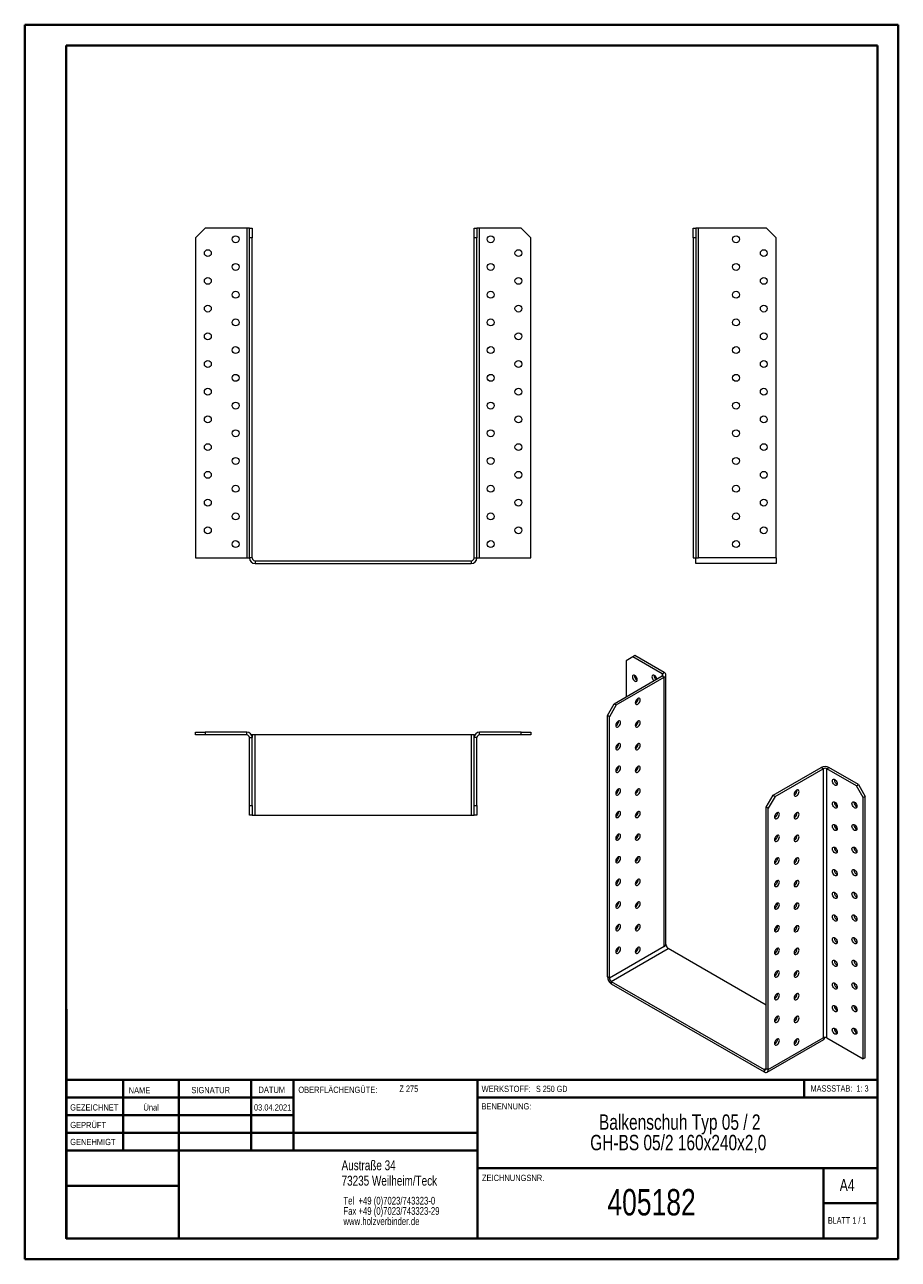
# Model space of a CAD drawing. Header units: millimetres. Extents: x 0 to 210, y 0 to 297.
import ezdxf

# ---------------------------------------------------------------- set-up
doc = ezdxf.new("R2010")
doc.units = ezdxf.units.MM
doc.styles.add('SLDTEXTSTYLE0', font='TXT', dxfattribs={"width": 0.75})
doc.styles.add('SLDTEXTSTYLE1', font='TXT', dxfattribs={"width": 0.681818})
doc.styles.add('SLDTEXTSTYLE2', font='TXT', dxfattribs={"width": 0.7})
doc.styles.add('SLDTEXTSTYLE3', font='TXT', dxfattribs={"width": 0.6875})

# ---------------------------------------------------------------- blocks, each defined once
blk = doc.blocks.new('SW_NOTE_0')
at = {"color": 0, "linetype": 'Continuous', "lineweight": 0, "char_height": 1.8521, "attachment_point": 1, "style": 'SLDTEXTSTYLE0'}
for s, insert in [('Tel  +49 (0)7023/743323-0', (0, 2.39)), ('Fax +49 (0)7023/743323-29', (0, -0.08)), ('www.holzverbinder.de', (0, -2.55))]:
    blk.add_mtext(s, dxfattribs=dict(at, insert=insert))
blk = doc.blocks.new('SW_NOTE_1')
at = {"color": 0, "linetype": 'Continuous', "lineweight": 0, "char_height": 3.7042, "attachment_point": 2, "style": 'SLDTEXTSTYLE0'}
for s, insert in [('Balkenschuh Typ 05 / 2', (26.74, 4.77)), ('GH-BS 05/2 160x240x2,0', (26.39, -0.16))]:
    blk.add_mtext(s, dxfattribs=dict(at, insert=insert))

msp = doc.modelspace()

# ---------------------------------------------------------------- linework, layer by layer
at = {"color": 7, "linetype": 'Continuous', "lineweight": 40}
for p, q in [((0.08, 0.21), (0.08, 297.21)), ((0.08, 297.21), (210.08, 297.21)), ((210.08, 0.21), (210.08, 297.21)), ((210.08, 292.21), (210.08, 297.21)), ((10.08, 292.21), (205.08, 292.21)), ((10.08, 5.21), (10.08, 292.21)), ((205.08, 5.21), (205.08, 292.21)), ((10.11, 60.37), (10.11, 5.12)), ((205.08, 43.37), (10.11, 43.37)), ((23.71, 43.37), (23.71, 26.37)), ((37.1, 43.37), (37.1, 5.12)), ((54.51, 43.37), (54.51, 26.37)), ((64.71, 26.37), (64.71, 43.37)), ((108.91, 43.37), (108.91, 5.12)), ((187.47, 39.12), (187.47, 43.37)), ((64.71, 39.1), (10.11, 39.1)), ((205.08, 39.12), (108.91, 39.12)), ((64.71, 34.87), (10.11, 34.87)), ((108.91, 30.62), (10.11, 30.62)), ((108.91, 26.37), (10.11, 26.37)), ((108.91, 22.12), (205.08, 22.12)), ((192.08, 5.21), (192.08, 22.21)), ((37.1, 17.87), (10.11, 17.87)), ((10.11, 13.71), (10.08, 13.71)), ((205.08, 13.71), (192.08, 13.71)), ((10.11, 9.46), (10.08, 9.46)), ((10.08, 5.21), (205.08, 5.21)), ((205.08, 5.21), (180.99, 5.21)), ((0.08, 0.21), (210.08, 0.21))]:
    msp.add_line(p, q, dxfattribs=at)
at = {"color": 7, "linetype": 'Continuous', "lineweight": 15}
for p, q in [((43.44, 248.26), (41.1, 245.93)), ((53.44, 248.26), (43.44, 248.26)), ((53.44, 248.26), (53.44, 168.93)), ((54.1, 248.26), (53.44, 248.26)), ((54.1, 248.26), (54.77, 248.26)), ((54.1, 245.93), (54.1, 248.26)), ((54.77, 248.26), (54.77, 245.93)), ((108.1, 248.26), (108.77, 248.26)), ((108.1, 245.93), (108.1, 248.26)), ((108.77, 248.26), (108.77, 245.93)), ((109.44, 248.26), (108.77, 248.26)), ((109.44, 168.93), (109.44, 248.26)), ((119.44, 248.26), (109.44, 248.26)), ((121.77, 245.93), (119.44, 248.26)), ((160.75, 248.26), (161.42, 248.26)), ((160.75, 245.93), (160.75, 248.26)), ((161.42, 248.26), (161.42, 245.93)), ((162.08, 248.26), (161.42, 248.26)), ((162.08, 168.93), (162.08, 248.26)), ((178.42, 248.26), (162.08, 248.26)), ((180.75, 245.93), (178.42, 248.26)), ((41.1, 245.93), (41.1, 168.93)), ((54.77, 245.93), (54.1, 245.93)), ((54.1, 168.93), (54.1, 245.93)), ((54.77, 168.93), (54.77, 245.93)), ((108.77, 245.93), (108.1, 245.93)), ((108.1, 168.93), (108.1, 245.93)), ((108.77, 168.93), (108.77, 245.93)), ((121.77, 168.93), (121.77, 245.93)), ((161.42, 245.93), (160.75, 245.93)), ((160.75, 245.93), (160.75, 168.93)), ((161.42, 245.93), (161.42, 168.93)), ((180.75, 168.93), (180.75, 245.93)), ((41.1, 168.93), (53.44, 168.93)), ((53.44, 168.93), (54.1, 168.93)), ((54.77, 168.93), (54.1, 168.93)), ((55.44, 168.26), (55.44, 167.59)), ((55.44, 168.26), (107.44, 168.26)), ((55.44, 167.59), (107.44, 167.59)), ((107.44, 168.26), (107.44, 167.59)), ((108.1, 168.93), (108.77, 168.93)), ((108.77, 168.93), (109.44, 168.93)), ((109.44, 168.93), (121.77, 168.93)), ((160.75, 168.93), (161.42, 168.93)), ((161.42, 168.93), (162.08, 168.93)), ((161.42, 167.59), (161.42, 168.93)), ((180.75, 167.59), (161.42, 167.59)), ((180.75, 168.93), (162.08, 168.93)), ((180.75, 168.93), (180.75, 167.59)), ((146.28, 145.18), (144.63, 144.22)), ((144.63, 144.22), (144.63, 135.52)), ((146.75, 145.45), (146.28, 145.18)), ((153.35, 141.09), (146.28, 145.18)), ((153.82, 141.37), (146.75, 145.45)), ((141.8, 133.88), (153.35, 140.55)), ((142.27, 133.61), (153.82, 140.28)), ((153.35, 141.09), (153.82, 141.37)), ((153.35, 141.09), (153.35, 140.55)), ((153.35, 140.55), (153.82, 140.28)), ((153.82, 75.5), (153.82, 140.28)), ((154.21, 76.04), (154.21, 140.82)), ((140.15, 131.03), (141.8, 133.88)), ((141.8, 133.88), (142.27, 133.61)), ((140.62, 130.75), (140.15, 131.03)), ((140.15, 68.15), (140.15, 131.03)), ((142.27, 133.61), (140.62, 130.75)), ((140.62, 67.88), (140.62, 130.75)), ((41.1, 126.37), (41.1, 127.04)), ((41.1, 127.04), (43.44, 127.04)), ((43.44, 126.37), (41.1, 126.37)), ((43.44, 127.04), (43.44, 126.37)), ((53.44, 127.04), (43.44, 127.04)), ((53.44, 126.37), (43.44, 126.37)), ((53.44, 126.37), (53.44, 127.04)), ((54.1, 125.71), (54.77, 125.71)), ((54.1, 109.37), (54.1, 125.71)), ((54.77, 126.37), (54.59, 126.37)), ((54.77, 126.37), (54.77, 125.71)), ((55.44, 126.37), (54.77, 126.37)), ((54.77, 109.37), (54.77, 125.71)), ((55.44, 107.04), (55.44, 126.37)), ((107.44, 126.37), (55.44, 126.37)), ((108.1, 126.37), (107.44, 126.37)), ((107.44, 126.37), (107.44, 107.04)), ((108.1, 125.71), (108.1, 126.37)), ((108.1, 126.37), (108.28, 126.37)), ((108.77, 125.71), (108.1, 125.71)), ((108.1, 109.37), (108.1, 125.71)), ((108.77, 109.37), (108.77, 125.71)), ((109.44, 126.37), (109.44, 127.04)), ((119.44, 127.04), (109.44, 127.04)), ((119.44, 126.37), (109.44, 126.37)), ((119.44, 126.37), (119.44, 127.04)), ((119.44, 127.04), (121.77, 127.04)), ((121.77, 126.37), (119.44, 126.37)), ((121.77, 127.04), (121.77, 126.37)), ((179.98, 111.84), (191.53, 118.51)), ((180.45, 111.57), (192, 118.24)), ((192, 118.24), (191.53, 118.51)), ((192, 118.24), (192, 53.46)), ((192.94, 118.24), (193.42, 118.51)), ((192.94, 53.46), (192.94, 118.24)), ((200.02, 114.15), (192.94, 118.24)), ((200.49, 114.43), (193.42, 118.51)), ((194.71, 115.58), (194.72, 115.7)), ((200.02, 114.15), (200.49, 114.43)), ((201.67, 111.3), (200.02, 114.15)), ((200.49, 114.43), (202.14, 111.57)), ((178.33, 108.98), (179.98, 111.84)), ((180.45, 111.57), (178.8, 108.71)), ((179.98, 111.84), (180.45, 111.57)), ((194.71, 110.14), (194.72, 110.26)), ((199.43, 110.14), (199.44, 110.26)), ((202.14, 111.57), (201.67, 111.3)), ((201.67, 48.42), (201.67, 111.3)), ((202.14, 48.69), (202.14, 111.57)), ((54.1, 109.37), (54.77, 109.37)), ((54.1, 107.04), (54.1, 109.37)), ((54.77, 107.04), (54.1, 107.04)), ((54.77, 109.37), (54.77, 107.04)), ((54.77, 107.04), (55.44, 107.04)), ((55.44, 107.04), (107.44, 107.04)), ((107.44, 107.04), (108.1, 107.04)), ((108.1, 109.37), (108.77, 109.37)), ((108.1, 107.04), (108.1, 109.37)), ((108.77, 107.04), (108.1, 107.04)), ((108.77, 109.37), (108.77, 107.04)), ((178.8, 108.71), (178.33, 108.98)), ((178.33, 46.11), (178.33, 108.98)), ((178.8, 45.84), (178.8, 108.71)), ((194.71, 104.69), (194.72, 104.81)), ((199.43, 104.69), (199.44, 104.81)), ((194.71, 99.25), (194.72, 99.37)), ((199.43, 99.25), (199.44, 99.37)), ((194.71, 93.81), (194.72, 93.93)), ((199.43, 93.81), (199.44, 93.93)), ((194.71, 88.36), (194.72, 88.48)), ((199.43, 88.36), (199.44, 88.48)), ((194.71, 82.92), (194.72, 83.04)), ((199.43, 82.92), (199.44, 83.04)), ((146.94, 80.02), (147.26, 79.83)), ((194.71, 77.48), (194.72, 77.6)), ((199.43, 77.48), (199.44, 77.6)), ((153.82, 75.5), (140.62, 67.88)), ((141.09, 67.06), (154.76, 74.96)), ((154.29, 75.77), (153.82, 75.5)), ((154.29, 75.77), (154.16, 75.84)), ((178.33, 61.35), (154.76, 74.96)), ((194.71, 72.03), (194.72, 72.15)), ((199.43, 72.03), (199.44, 72.15)), ((140.62, 67.88), (140.15, 68.15)), ((141.09, 67.06), (177.86, 45.84)), ((141.09, 67.06), (141.09, 66.52)), ((141.09, 66.52), (177.86, 45.29)), ((194.71, 66.59), (194.72, 66.71)), ((199.43, 66.59), (199.44, 66.71)), ((194.71, 61.15), (194.72, 61.26)), ((199.43, 61.15), (199.44, 61.27)), ((194.71, 55.7), (194.72, 55.82)), ((199.43, 55.7), (199.44, 55.82)), ((178.53, 45.23), (192.2, 53.12)), ((178.8, 45.84), (192, 53.46)), ((192.94, 53.46), (201.67, 48.42)), ((202.14, 48.69), (201.67, 48.42)), ((178.33, 46.11), (177.86, 45.84)), ((177.86, 45.84), (177.86, 45.29)), ((178.33, 46.11), (178.8, 45.84))]:
    msp.add_line(p, q, dxfattribs=at)
at = {"color": 7, "linetype": 'Continuous', "lineweight": 0}
for p, q in [((64.71, 39.12), (10.11, 39.12)), ((23.71, 5.21), (23.71, 5.12)), ((54.51, 5.21), (54.51, 5.12))]:
    msp.add_line(p, q, dxfattribs=at)
at = {"color": 7, "linetype": 'Continuous', "lineweight": 15, "flags": 128}
for points in [[(147.34, 139.67), (147.31, 139.89), (147.22, 140.13), (147.09, 140.36), (146.93, 140.55), (146.75, 140.69), (146.56, 140.76), (146.4, 140.76), (146.27, 140.68), (146.19, 140.54), (146.16, 140.35), (146.19, 140.12), (146.27, 139.88), (146.4, 139.65), (146.56, 139.46), (146.75, 139.33), (146.93, 139.25), (147.09, 139.26), (147.22, 139.33), (147.31, 139.47), (147.34, 139.67)], [(152.04, 139.8), (152.02, 139.89), (151.94, 140.13), (151.81, 140.36), (151.64, 140.55), (151.46, 140.69), (151.28, 140.76), (151.11, 140.76), (150.98, 140.68), (150.9, 140.54), (150.87, 140.35), (150.9, 140.12), (150.98, 139.88), (151.11, 139.66), (151.28, 139.46), (151.35, 139.4)], [(147.45, 135.11), (147.27, 134.97), (147.11, 134.78), (146.98, 134.55), (146.89, 134.31), (146.86, 134.09), (146.89, 133.89), (146.98, 133.75), (147.11, 133.68), (147.27, 133.67), (147.45, 133.75), (147.64, 133.89), (147.8, 134.08), (147.93, 134.3), (148.01, 134.54), (148.04, 134.77), (148.01, 134.96), (147.93, 135.1), (147.8, 135.18), (147.64, 135.18), (147.45, 135.11)], [(146.92, 134.42), (147.04, 134.29), (147.18, 134.18)], [(142.74, 129.66), (142.56, 129.53), (142.39, 129.33), (142.26, 129.11), (142.18, 128.87), (142.15, 128.64), (142.18, 128.45), (142.26, 128.31), (142.39, 128.23), (142.56, 128.23), (142.74, 128.3), (142.92, 128.44), (143.09, 128.63), (143.22, 128.86), (143.3, 129.1), (143.33, 129.32), (143.3, 129.52), (143.22, 129.66), (143.09, 129.73), (142.92, 129.74), (142.74, 129.66)], [(147.45, 129.66), (147.27, 129.53), (147.11, 129.33), (146.98, 129.11), (146.89, 128.87), (146.86, 128.64), (146.89, 128.45), (146.98, 128.31), (147.11, 128.23), (147.27, 128.23), (147.45, 128.3), (147.64, 128.44), (147.8, 128.63), (147.93, 128.86), (148.01, 129.1), (148.04, 129.32), (148.01, 129.52), (147.93, 129.66), (147.8, 129.73), (147.64, 129.74), (147.45, 129.66)], [(146.92, 128.97), (147.04, 128.85), (147.18, 128.73)], [(142.74, 124.22), (142.56, 124.08), (142.39, 123.89), (142.26, 123.67), (142.18, 123.43), (142.15, 123.2), (142.18, 123.01), (142.26, 122.87), (142.39, 122.79), (142.56, 122.79), (142.74, 122.86), (142.92, 123), (143.09, 123.19), (143.22, 123.42), (143.3, 123.65), (143.33, 123.88), (143.3, 124.07), (143.22, 124.22), (143.09, 124.29), (142.92, 124.29), (142.74, 124.22)], [(147.45, 124.22), (147.27, 124.08), (147.11, 123.89), (146.98, 123.66), (146.89, 123.43), (146.86, 123.2), (146.89, 123.01), (146.98, 122.86), (147.11, 122.79), (147.27, 122.79), (147.45, 122.86), (147.64, 123), (147.8, 123.19), (147.93, 123.42), (148.01, 123.65), (148.04, 123.88), (148.01, 124.07), (147.93, 124.22), (147.8, 124.29), (147.64, 124.29), (147.45, 124.22)], [(146.92, 123.53), (147.04, 123.4), (147.18, 123.29)], [(142.74, 118.78), (142.56, 118.64), (142.39, 118.45), (142.26, 118.22), (142.18, 117.98), (142.15, 117.76), (142.18, 117.56), (142.26, 117.42), (142.39, 117.35), (142.56, 117.34), (142.74, 117.42), (142.92, 117.55), (143.09, 117.75), (143.22, 117.97), (143.3, 118.21), (143.33, 118.44), (143.3, 118.63), (143.22, 118.77), (143.09, 118.85), (142.92, 118.85), (142.74, 118.78)], [(147.45, 118.78), (147.27, 118.64), (147.11, 118.45), (146.98, 118.22), (146.89, 117.98), (146.86, 117.76), (146.89, 117.56), (146.98, 117.42), (147.11, 117.35), (147.27, 117.34), (147.45, 117.42), (147.64, 117.55), (147.8, 117.75), (147.93, 117.97), (148.01, 118.21), (148.04, 118.44), (148.01, 118.63), (147.93, 118.77), (147.8, 118.85), (147.64, 118.85), (147.45, 118.78)], [(146.92, 118.08), (147.04, 117.96), (147.18, 117.84)], [(142.74, 113.33), (142.56, 113.2), (142.39, 113), (142.26, 112.78), (142.18, 112.54), (142.15, 112.31), (142.18, 112.12), (142.26, 111.98), (142.39, 111.9), (142.56, 111.9), (142.74, 111.97), (142.92, 112.11), (143.09, 112.3), (143.22, 112.53), (143.3, 112.77), (143.33, 112.99), (143.3, 113.19), (143.22, 113.33), (143.09, 113.4), (142.92, 113.41), (142.74, 113.33)], [(147.45, 113.33), (147.27, 113.19), (147.11, 113), (146.98, 112.78), (146.89, 112.54), (146.86, 112.31), (146.89, 112.12), (146.98, 111.98), (147.11, 111.9), (147.27, 111.9), (147.45, 111.97), (147.64, 112.11), (147.8, 112.3), (147.93, 112.53), (148.01, 112.77), (148.04, 112.99), (148.01, 113.19), (147.93, 113.33), (147.8, 113.4), (147.64, 113.4), (147.45, 113.33)], [(185.64, 113.06), (185.46, 112.93), (185.29, 112.73), (185.16, 112.51), (185.08, 112.27), (185.05, 112.04), (185.08, 111.85), (185.16, 111.71), (185.29, 111.63), (185.46, 111.63), (185.64, 111.7), (185.82, 111.84), (185.98, 112.03), (186.11, 112.26), (186.2, 112.5), (186.23, 112.72), (186.2, 112.92), (186.11, 113.06), (185.98, 113.13), (185.82, 113.14), (185.64, 113.06)], [(194.24, 115.31), (194.27, 115.5), (194.35, 115.64), (194.48, 115.72), (194.65, 115.72), (194.83, 115.65), (195.01, 115.51), (195.18, 115.32), (195.31, 115.09), (195.39, 114.86), (195.42, 114.63), (195.39, 114.44), (195.31, 114.29), (195.18, 114.22), (195.01, 114.22), (194.83, 114.29), (194.65, 114.43), (194.48, 114.62), (194.35, 114.84), (194.27, 115.08), (194.24, 115.31)], [(146.92, 112.64), (147.04, 112.52), (147.18, 112.4)], [(194.24, 109.87), (194.27, 110.06), (194.35, 110.2), (194.48, 110.28), (194.65, 110.28), (194.83, 110.21), (195.01, 110.07), (195.18, 109.88), (195.31, 109.65), (195.39, 109.41), (195.42, 109.19), (195.39, 108.99), (195.31, 108.85), (195.18, 108.78), (195.01, 108.77), (194.83, 108.85), (194.65, 108.98), (194.48, 109.18), (194.35, 109.4), (194.27, 109.64), (194.24, 109.87)], [(198.95, 109.87), (198.98, 110.06), (199.07, 110.2), (199.2, 110.28), (199.36, 110.28), (199.54, 110.21), (199.73, 110.07), (199.89, 109.88), (200.02, 109.65), (200.1, 109.41), (200.13, 109.19), (200.1, 108.99), (200.02, 108.85), (199.89, 108.78), (199.73, 108.77), (199.54, 108.85), (199.36, 108.98), (199.2, 109.18), (199.07, 109.4), (198.98, 109.64), (198.95, 109.87)], [(142.74, 107.89), (142.56, 107.75), (142.39, 107.56), (142.26, 107.33), (142.18, 107.1), (142.15, 106.87), (142.18, 106.68), (142.26, 106.53), (142.39, 106.46), (142.56, 106.46), (142.74, 106.53), (142.92, 106.67), (143.09, 106.86), (143.22, 107.08), (143.3, 107.32), (143.33, 107.55), (143.3, 107.74), (143.22, 107.88), (143.09, 107.96), (142.92, 107.96), (142.74, 107.89)], [(147.45, 107.89), (147.27, 107.75), (147.11, 107.56), (146.98, 107.33), (146.89, 107.1), (146.86, 106.87), (146.89, 106.68), (146.98, 106.53), (147.11, 106.46), (147.27, 106.46), (147.45, 106.53), (147.64, 106.67), (147.8, 106.86), (147.93, 107.08), (148.01, 107.32), (148.04, 107.55), (148.01, 107.74), (147.93, 107.88), (147.8, 107.96), (147.64, 107.96), (147.45, 107.89)], [(146.92, 107.2), (147.04, 107.07), (147.18, 106.96)], [(180.92, 107.62), (180.74, 107.48), (180.58, 107.29), (180.45, 107.07), (180.36, 106.83), (180.33, 106.6), (180.36, 106.41), (180.45, 106.27), (180.58, 106.19), (180.74, 106.19), (180.92, 106.26), (181.11, 106.4), (181.27, 106.59), (181.4, 106.82), (181.48, 107.05), (181.51, 107.28), (181.48, 107.47), (181.4, 107.62), (181.27, 107.69), (181.11, 107.69), (180.92, 107.62)], [(185.64, 107.62), (185.46, 107.48), (185.29, 107.29), (185.16, 107.07), (185.08, 106.83), (185.05, 106.6), (185.08, 106.41), (185.16, 106.27), (185.29, 106.19), (185.46, 106.19), (185.64, 106.26), (185.82, 106.4), (185.98, 106.59), (186.11, 106.82), (186.2, 107.05), (186.23, 107.28), (186.2, 107.47), (186.11, 107.62), (185.98, 107.69), (185.82, 107.69), (185.64, 107.62)], [(194.24, 104.42), (194.27, 104.62), (194.35, 104.76), (194.48, 104.83), (194.65, 104.83), (194.83, 104.76), (195.01, 104.62), (195.18, 104.43), (195.31, 104.21), (195.39, 103.97), (195.42, 103.74), (195.39, 103.55), (195.31, 103.41), (195.18, 103.33), (195.01, 103.33), (194.83, 103.4), (194.65, 103.54), (194.48, 103.73), (194.35, 103.96), (194.27, 104.2), (194.24, 104.42)], [(198.95, 104.42), (198.98, 104.62), (199.07, 104.76), (199.2, 104.83), (199.36, 104.83), (199.54, 104.76), (199.73, 104.62), (199.89, 104.43), (200.02, 104.21), (200.1, 103.97), (200.13, 103.74), (200.1, 103.55), (200.02, 103.41), (199.89, 103.33), (199.73, 103.33), (199.54, 103.4), (199.36, 103.54), (199.2, 103.73), (199.07, 103.96), (198.98, 104.2), (198.95, 104.42)], [(142.74, 102.45), (142.56, 102.31), (142.39, 102.12), (142.26, 101.89), (142.18, 101.65), (142.15, 101.43), (142.18, 101.23), (142.26, 101.09), (142.39, 101.02), (142.56, 101.01), (142.74, 101.09), (142.92, 101.22), (143.09, 101.42), (143.22, 101.64), (143.3, 101.88), (143.33, 102.11), (143.3, 102.3), (143.22, 102.44), (143.09, 102.52), (142.92, 102.52), (142.74, 102.45)], [(147.45, 102.45), (147.27, 102.31), (147.11, 102.12), (146.98, 101.89), (146.89, 101.65), (146.86, 101.43), (146.89, 101.23), (146.98, 101.09), (147.11, 101.02), (147.27, 101.01), (147.45, 101.09), (147.64, 101.22), (147.8, 101.41), (147.93, 101.64), (148.01, 101.88), (148.04, 102.11), (148.01, 102.3), (147.93, 102.44), (147.8, 102.52), (147.64, 102.52), (147.45, 102.45)], [(146.92, 101.75), (147.04, 101.63), (147.18, 101.51)], [(180.92, 102.18), (180.74, 102.04), (180.58, 101.85), (180.45, 101.62), (180.36, 101.38), (180.33, 101.16), (180.36, 100.96), (180.45, 100.82), (180.58, 100.75), (180.74, 100.75), (180.92, 100.82), (181.11, 100.96), (181.27, 101.15), (181.4, 101.37), (181.48, 101.61), (181.51, 101.84), (181.48, 102.03), (181.4, 102.17), (181.27, 102.25), (181.11, 102.25), (180.92, 102.18)], [(185.64, 102.18), (185.46, 102.04), (185.29, 101.85), (185.16, 101.62), (185.08, 101.38), (185.05, 101.16), (185.08, 100.96), (185.16, 100.82), (185.29, 100.75), (185.46, 100.74), (185.64, 100.82), (185.82, 100.95), (185.98, 101.15), (186.11, 101.37), (186.2, 101.61), (186.23, 101.84), (186.2, 102.03), (186.11, 102.17), (185.98, 102.25), (185.82, 102.25), (185.64, 102.18)], [(194.24, 98.98), (194.27, 99.17), (194.35, 99.31), (194.48, 99.39), (194.65, 99.39), (194.83, 99.32), (195.01, 99.18), (195.18, 98.99), (195.31, 98.76), (195.39, 98.53), (195.42, 98.3), (195.39, 98.1), (195.31, 97.96), (195.18, 97.89), (195.01, 97.89), (194.83, 97.96), (194.65, 98.1), (194.48, 98.29), (194.35, 98.51), (194.27, 98.75), (194.24, 98.98)], [(198.95, 98.98), (198.98, 99.17), (199.07, 99.31), (199.2, 99.39), (199.36, 99.39), (199.54, 99.32), (199.73, 99.18), (199.89, 98.99), (200.02, 98.76), (200.1, 98.53), (200.13, 98.3), (200.1, 98.11), (200.02, 97.96), (199.89, 97.89), (199.73, 97.89), (199.54, 97.96), (199.36, 98.1), (199.2, 98.29), (199.07, 98.51), (198.98, 98.75), (198.95, 98.98)], [(142.74, 97), (142.56, 96.86), (142.39, 96.67), (142.26, 96.45), (142.18, 96.21), (142.15, 95.98), (142.18, 95.79), (142.26, 95.65), (142.39, 95.57), (142.56, 95.57), (142.74, 95.64), (142.92, 95.78), (143.09, 95.97), (143.22, 96.2), (143.3, 96.44), (143.33, 96.66), (143.3, 96.86), (143.22, 97), (143.09, 97.07), (142.92, 97.07), (142.74, 97)], [(147.45, 97), (147.27, 96.86), (147.11, 96.67), (146.98, 96.45), (146.89, 96.21), (146.86, 95.98), (146.89, 95.79), (146.98, 95.65), (147.11, 95.57), (147.27, 95.57), (147.45, 95.64), (147.64, 95.78), (147.8, 95.97), (147.93, 96.2), (148.01, 96.44), (148.04, 96.66), (148.01, 96.86), (147.93, 97), (147.8, 97.07), (147.64, 97.07), (147.45, 97)], [(146.92, 96.31), (147.04, 96.19), (147.18, 96.07)], [(180.92, 96.73), (180.74, 96.6), (180.58, 96.4), (180.45, 96.18), (180.36, 95.94), (180.33, 95.71), (180.36, 95.52), (180.45, 95.38), (180.58, 95.3), (180.74, 95.3), (180.92, 95.37), (181.11, 95.51), (181.27, 95.7), (181.4, 95.93), (181.48, 96.17), (181.51, 96.39), (181.48, 96.59), (181.4, 96.73), (181.27, 96.8), (181.11, 96.81), (180.92, 96.73)], [(185.64, 96.73), (185.46, 96.6), (185.29, 96.4), (185.16, 96.18), (185.08, 95.94), (185.05, 95.71), (185.08, 95.52), (185.16, 95.38), (185.29, 95.3), (185.46, 95.3), (185.64, 95.37), (185.82, 95.51), (185.98, 95.7), (186.11, 95.93), (186.2, 96.17), (186.23, 96.39), (186.2, 96.59), (186.11, 96.73), (185.98, 96.8), (185.82, 96.81), (185.64, 96.73)], [(194.24, 93.54), (194.27, 93.73), (194.35, 93.87), (194.48, 93.95), (194.65, 93.95), (194.83, 93.88), (195.01, 93.74), (195.18, 93.55), (195.31, 93.32), (195.39, 93.08), (195.42, 92.85), (195.39, 92.66), (195.31, 92.52), (195.18, 92.44), (195.01, 92.44), (194.83, 92.51), (194.65, 92.65), (194.48, 92.84), (194.35, 93.07), (194.27, 93.31), (194.24, 93.54)], [(198.95, 93.54), (198.98, 93.73), (199.07, 93.87), (199.2, 93.95), (199.36, 93.95), (199.54, 93.88), (199.73, 93.74), (199.89, 93.55), (200.02, 93.32), (200.1, 93.08), (200.13, 92.86), (200.1, 92.66), (200.02, 92.52), (199.89, 92.44), (199.73, 92.44), (199.54, 92.51), (199.36, 92.65), (199.2, 92.84), (199.07, 93.07), (198.98, 93.31), (198.95, 93.54)], [(142.74, 91.56), (142.56, 91.42), (142.39, 91.23), (142.26, 91), (142.18, 90.77), (142.15, 90.54), (142.18, 90.34), (142.26, 90.2), (142.39, 90.13), (142.56, 90.13), (142.74, 90.2), (142.92, 90.34), (143.09, 90.53), (143.22, 90.75), (143.3, 90.99), (143.33, 91.22), (143.3, 91.41), (143.22, 91.55), (143.09, 91.63), (142.92, 91.63), (142.74, 91.56)], [(147.45, 91.56), (147.27, 91.42), (147.11, 91.23), (146.98, 91), (146.89, 90.77), (146.86, 90.54), (146.89, 90.34), (146.98, 90.2), (147.11, 90.13), (147.27, 90.13), (147.45, 90.2), (147.64, 90.34), (147.8, 90.53), (147.93, 90.75), (148.01, 90.99), (148.04, 91.22), (148.01, 91.41), (147.93, 91.55), (147.8, 91.63), (147.64, 91.63), (147.45, 91.56)], [(146.92, 90.87), (147.04, 90.74), (147.18, 90.63)], [(180.92, 91.29), (180.74, 91.15), (180.58, 90.96), (180.45, 90.73), (180.36, 90.5), (180.33, 90.27), (180.36, 90.08), (180.45, 89.93), (180.58, 89.86), (180.74, 89.86), (180.92, 89.93), (181.11, 90.07), (181.27, 90.26), (181.4, 90.49), (181.48, 90.72), (181.51, 90.95), (181.48, 91.14), (181.4, 91.29), (181.27, 91.36), (181.11, 91.36), (180.92, 91.29)], [(185.64, 91.29), (185.46, 91.15), (185.29, 90.96), (185.16, 90.73), (185.08, 90.5), (185.05, 90.27), (185.08, 90.08), (185.16, 89.93), (185.29, 89.86), (185.46, 89.86), (185.64, 89.93), (185.82, 90.07), (185.98, 90.26), (186.11, 90.48), (186.2, 90.72), (186.23, 90.95), (186.2, 91.14), (186.11, 91.28), (185.98, 91.36), (185.82, 91.36), (185.64, 91.29)], [(142.74, 86.12), (142.56, 85.98), (142.39, 85.79), (142.26, 85.56), (142.18, 85.32), (142.15, 85.09), (142.18, 84.9), (142.26, 84.76), (142.39, 84.68), (142.56, 84.68), (142.74, 84.75), (142.92, 84.89), (143.09, 85.08), (143.22, 85.31), (143.3, 85.55), (143.33, 85.78), (143.3, 85.97), (143.22, 86.11), (143.09, 86.19), (142.92, 86.19), (142.74, 86.12)], [(147.45, 86.12), (147.27, 85.98), (147.11, 85.79), (146.98, 85.56), (146.89, 85.32), (146.86, 85.09), (146.89, 84.9), (146.98, 84.76), (147.11, 84.68), (147.27, 84.68), (147.45, 84.75), (147.64, 84.89), (147.8, 85.08), (147.93, 85.31), (148.01, 85.55), (148.04, 85.77), (148.01, 85.97), (147.93, 86.11), (147.8, 86.19), (147.64, 86.19), (147.45, 86.12)], [(194.24, 88.09), (194.27, 88.29), (194.35, 88.43), (194.48, 88.5), (194.65, 88.5), (194.83, 88.43), (195.01, 88.29), (195.18, 88.1), (195.31, 87.88), (195.39, 87.64), (195.42, 87.41), (195.39, 87.22), (195.31, 87.08), (195.18, 87), (195.01, 87), (194.83, 87.07), (194.65, 87.21), (194.48, 87.4), (194.35, 87.63), (194.27, 87.86), (194.24, 88.09)], [(198.95, 88.09), (198.98, 88.29), (199.07, 88.43), (199.2, 88.5), (199.36, 88.5), (199.54, 88.43), (199.73, 88.29), (199.89, 88.1), (200.02, 87.88), (200.1, 87.64), (200.13, 87.41), (200.1, 87.22), (200.02, 87.08), (199.89, 87), (199.73, 87), (199.54, 87.07), (199.36, 87.21), (199.2, 87.4), (199.07, 87.63), (198.98, 87.87), (198.95, 88.09)], [(146.92, 85.42), (147.04, 85.3), (147.18, 85.18)], [(180.92, 85.85), (180.74, 85.71), (180.58, 85.52), (180.45, 85.29), (180.36, 85.05), (180.33, 84.83), (180.36, 84.63), (180.45, 84.49), (180.58, 84.42), (180.74, 84.41), (180.92, 84.49), (181.11, 84.62), (181.27, 84.82), (181.4, 85.04), (181.48, 85.28), (181.51, 85.51), (181.48, 85.7), (181.4, 85.84), (181.27, 85.92), (181.11, 85.92), (180.92, 85.85)], [(185.64, 85.85), (185.46, 85.71), (185.29, 85.52), (185.16, 85.29), (185.08, 85.05), (185.05, 84.83), (185.08, 84.63), (185.16, 84.49), (185.29, 84.42), (185.46, 84.41), (185.64, 84.49), (185.82, 84.62), (185.98, 84.82), (186.11, 85.04), (186.2, 85.28), (186.23, 85.51), (186.2, 85.7), (186.11, 85.84), (185.98, 85.92), (185.82, 85.92), (185.64, 85.85)], [(142.74, 80.67), (142.56, 80.53), (142.39, 80.34), (142.26, 80.12), (142.18, 79.88), (142.15, 79.65), (142.18, 79.46), (142.26, 79.32), (142.39, 79.24), (142.56, 79.24), (142.74, 79.31), (142.92, 79.45), (143.09, 79.64), (143.22, 79.87), (143.3, 80.1), (143.33, 80.33), (143.3, 80.53), (143.22, 80.67), (143.09, 80.74), (142.92, 80.74), (142.74, 80.67)], [(147.45, 80.67), (147.27, 80.53), (147.11, 80.34), (146.98, 80.12), (146.89, 79.88), (146.86, 79.65), (146.89, 79.46), (146.98, 79.32), (147.11, 79.24), (147.27, 79.24), (147.45, 79.31), (147.64, 79.45), (147.8, 79.64), (147.93, 79.87), (148.01, 80.1), (148.04, 80.33), (148.01, 80.52), (147.93, 80.67), (147.8, 80.74), (147.64, 80.74), (147.45, 80.67)], [(180.92, 80.4), (180.74, 80.26), (180.58, 80.07), (180.45, 79.85), (180.36, 79.61), (180.33, 79.38), (180.36, 79.19), (180.45, 79.05), (180.58, 78.97), (180.74, 78.97), (180.92, 79.04), (181.11, 79.18), (181.27, 79.37), (181.4, 79.6), (181.48, 79.84), (181.51, 80.06), (181.48, 80.26), (181.4, 80.4), (181.27, 80.47), (181.11, 80.48), (180.92, 80.4)], [(185.64, 80.4), (185.46, 80.26), (185.29, 80.07), (185.16, 79.85), (185.08, 79.61), (185.05, 79.38), (185.08, 79.19), (185.16, 79.05), (185.29, 78.97), (185.46, 78.97), (185.64, 79.04), (185.82, 79.18), (185.98, 79.37), (186.11, 79.6), (186.2, 79.84), (186.23, 80.06), (186.2, 80.26), (186.11, 80.4), (185.98, 80.47), (185.82, 80.47), (185.64, 80.4)], [(194.24, 82.65), (194.27, 82.84), (194.35, 82.98), (194.48, 83.06), (194.65, 83.06), (194.83, 82.99), (195.01, 82.85), (195.18, 82.66), (195.31, 82.43), (195.39, 82.19), (195.42, 81.97), (195.39, 81.77), (195.31, 81.63), (195.18, 81.56), (195.01, 81.56), (194.83, 81.63), (194.65, 81.77), (194.48, 81.96), (194.35, 82.18), (194.27, 82.42), (194.24, 82.65)], [(198.95, 82.65), (198.98, 82.84), (199.07, 82.98), (199.2, 83.06), (199.36, 83.06), (199.54, 82.99), (199.73, 82.85), (199.89, 82.66), (200.02, 82.43), (200.1, 82.19), (200.13, 81.97), (200.1, 81.77), (200.02, 81.63), (199.89, 81.56), (199.73, 81.56), (199.54, 81.63), (199.36, 81.77), (199.2, 81.96), (199.07, 82.18), (198.98, 82.42), (198.95, 82.65)], [(194.24, 77.2), (194.27, 77.4), (194.35, 77.54), (194.48, 77.61), (194.65, 77.62), (194.83, 77.54), (195.01, 77.41), (195.18, 77.21), (195.31, 76.99), (195.39, 76.75), (195.42, 76.52), (195.39, 76.33), (195.31, 76.19), (195.18, 76.11), (195.01, 76.11), (194.83, 76.18), (194.65, 76.32), (194.48, 76.51), (194.35, 76.74), (194.27, 76.98), (194.24, 77.2)], [(198.95, 77.2), (198.98, 77.4), (199.07, 77.54), (199.2, 77.62), (199.36, 77.62), (199.54, 77.55), (199.73, 77.41), (199.89, 77.22), (200.02, 76.99), (200.1, 76.75), (200.13, 76.52), (200.1, 76.33), (200.02, 76.19), (199.89, 76.11), (199.73, 76.11), (199.54, 76.18), (199.36, 76.32), (199.2, 76.51), (199.07, 76.74), (198.98, 76.98), (198.95, 77.2)], [(142.74, 75.23), (142.56, 75.09), (142.39, 74.9), (142.26, 74.67), (142.18, 74.43), (142.15, 74.21), (142.18, 74.01), (142.26, 73.87), (142.39, 73.8), (142.56, 73.8), (142.74, 73.87), (142.92, 74.01), (143.09, 74.2), (143.22, 74.42), (143.3, 74.66), (143.33, 74.89), (143.3, 75.08), (143.22, 75.22), (143.09, 75.3), (142.92, 75.3), (142.74, 75.23)], [(147.45, 75.23), (147.27, 75.09), (147.11, 74.9), (146.98, 74.67), (146.89, 74.43), (146.86, 74.21), (146.89, 74.01), (146.98, 73.87), (147.11, 73.8), (147.27, 73.8), (147.45, 73.87), (147.64, 74.01), (147.8, 74.2), (147.93, 74.42), (148.01, 74.66), (148.04, 74.89), (148.01, 75.08), (147.93, 75.22), (147.8, 75.3), (147.64, 75.3), (147.45, 75.23)], [(154.21, 76.04), (154.2, 75.94), (154.16, 75.84)], [(180.92, 74.96), (180.74, 74.82), (180.58, 74.63), (180.45, 74.4), (180.36, 74.17), (180.33, 73.94), (180.36, 73.75), (180.45, 73.6), (180.58, 73.53), (180.74, 73.53), (180.92, 73.6), (181.11, 73.74), (181.27, 73.93), (181.4, 74.15), (181.48, 74.39), (181.51, 74.62), (181.48, 74.81), (181.4, 74.95), (181.27, 75.03), (181.11, 75.03), (180.92, 74.96)], [(185.64, 74.96), (185.46, 74.82), (185.29, 74.63), (185.16, 74.4), (185.08, 74.17), (185.05, 73.94), (185.08, 73.75), (185.16, 73.6), (185.29, 73.53), (185.46, 73.53), (185.64, 73.6), (185.82, 73.74), (185.98, 73.93), (186.11, 74.15), (186.2, 74.39), (186.23, 74.62), (186.2, 74.81), (186.11, 74.95), (185.98, 75.03), (185.82, 75.03), (185.64, 74.96)], [(194.24, 71.76), (194.27, 71.95), (194.35, 72.1), (194.48, 72.17), (194.65, 72.17), (194.83, 72.1), (195.01, 71.96), (195.18, 71.77), (195.31, 71.55), (195.39, 71.31), (195.42, 71.08), (195.39, 70.89), (195.31, 70.75), (195.18, 70.67), (195.01, 70.67), (194.83, 70.74), (194.65, 70.88), (194.48, 71.07), (194.35, 71.3), (194.27, 71.53), (194.24, 71.76)], [(198.95, 71.76), (198.98, 71.95), (199.07, 72.1), (199.2, 72.17), (199.36, 72.17), (199.54, 72.1), (199.73, 71.96), (199.89, 71.77), (200.02, 71.55), (200.1, 71.31), (200.13, 71.08), (200.1, 70.89), (200.02, 70.75), (199.89, 70.67), (199.73, 70.67), (199.54, 70.74), (199.36, 70.88), (199.2, 71.07), (199.07, 71.3), (198.98, 71.53), (198.95, 71.76)], [(180.92, 69.52), (180.74, 69.38), (180.58, 69.19), (180.45, 68.96), (180.36, 68.72), (180.33, 68.5), (180.36, 68.3), (180.45, 68.16), (180.58, 68.09), (180.74, 68.08), (180.92, 68.16), (181.11, 68.29), (181.27, 68.49), (181.4, 68.71), (181.48, 68.95), (181.51, 69.18), (181.48, 69.37), (181.4, 69.51), (181.27, 69.59), (181.11, 69.59), (180.92, 69.52)], [(185.64, 69.52), (185.46, 69.38), (185.29, 69.19), (185.16, 68.96), (185.08, 68.72), (185.05, 68.5), (185.08, 68.3), (185.16, 68.16), (185.29, 68.08), (185.46, 68.08), (185.64, 68.15), (185.82, 68.29), (185.98, 68.48), (186.11, 68.71), (186.2, 68.95), (186.23, 69.18), (186.2, 69.37), (186.11, 69.51), (185.98, 69.59), (185.82, 69.59), (185.64, 69.52)], [(194.24, 66.32), (194.27, 66.51), (194.35, 66.65), (194.48, 66.73), (194.65, 66.73), (194.83, 66.66), (195.01, 66.52), (195.18, 66.33), (195.31, 66.1), (195.39, 65.86), (195.42, 65.64), (195.39, 65.44), (195.31, 65.3), (195.18, 65.23), (195.01, 65.22), (194.83, 65.3), (194.65, 65.43), (194.48, 65.63), (194.35, 65.85), (194.27, 66.09), (194.24, 66.32)], [(198.95, 66.32), (198.98, 66.51), (199.07, 66.65), (199.2, 66.73), (199.36, 66.73), (199.54, 66.66), (199.73, 66.52), (199.89, 66.33), (200.02, 66.1), (200.1, 65.86), (200.13, 65.64), (200.1, 65.44), (200.02, 65.3), (199.89, 65.23), (199.73, 65.23), (199.54, 65.3), (199.36, 65.44), (199.2, 65.63), (199.07, 65.85), (198.98, 66.09), (198.95, 66.32)], [(180.92, 64.07), (180.74, 63.93), (180.58, 63.74), (180.45, 63.52), (180.36, 63.28), (180.33, 63.05), (180.36, 62.86), (180.45, 62.72), (180.58, 62.64), (180.74, 62.64), (180.92, 62.71), (181.11, 62.85), (181.27, 63.04), (181.4, 63.27), (181.48, 63.51), (181.51, 63.73), (181.48, 63.93), (181.4, 64.07), (181.27, 64.14), (181.11, 64.14), (180.92, 64.07)], [(185.64, 64.07), (185.46, 63.93), (185.29, 63.74), (185.16, 63.52), (185.08, 63.28), (185.05, 63.05), (185.08, 62.86), (185.16, 62.72), (185.29, 62.64), (185.46, 62.64), (185.64, 62.71), (185.82, 62.85), (185.98, 63.04), (186.11, 63.27), (186.2, 63.5), (186.23, 63.73), (186.2, 63.93), (186.11, 64.07), (185.98, 64.14), (185.82, 64.14), (185.64, 64.07)], [(194.24, 60.87), (194.27, 61.07), (194.35, 61.21), (194.48, 61.28), (194.65, 61.29), (194.83, 61.21), (195.01, 61.08), (195.18, 60.88), (195.31, 60.66), (195.39, 60.42), (195.42, 60.19), (195.39, 60), (195.31, 59.86), (195.18, 59.78), (195.01, 59.78), (194.83, 59.85), (194.65, 59.99), (194.48, 60.18), (194.35, 60.41), (194.27, 60.65), (194.24, 60.87)], [(198.95, 60.87), (198.98, 61.07), (199.07, 61.21), (199.2, 61.28), (199.36, 61.29), (199.54, 61.21), (199.73, 61.08), (199.89, 60.88), (200.02, 60.66), (200.1, 60.42), (200.13, 60.19), (200.1, 60), (200.02, 59.86), (199.89, 59.78), (199.73, 59.78), (199.54, 59.85), (199.36, 59.99), (199.2, 60.18), (199.07, 60.41), (198.98, 60.65), (198.95, 60.87)], [(180.92, 58.63), (180.74, 58.49), (180.58, 58.3), (180.45, 58.07), (180.36, 57.84), (180.33, 57.61), (180.36, 57.41), (180.45, 57.27), (180.58, 57.2), (180.74, 57.2), (180.92, 57.27), (181.11, 57.41), (181.27, 57.6), (181.4, 57.82), (181.48, 58.06), (181.51, 58.29), (181.48, 58.48), (181.4, 58.62), (181.27, 58.7), (181.11, 58.7), (180.92, 58.63)], [(185.64, 58.63), (185.46, 58.49), (185.29, 58.3), (185.16, 58.07), (185.08, 57.83), (185.05, 57.61), (185.08, 57.41), (185.16, 57.27), (185.29, 57.2), (185.46, 57.2), (185.64, 57.27), (185.82, 57.41), (185.98, 57.6), (186.11, 57.82), (186.2, 58.06), (186.23, 58.29), (186.2, 58.48), (186.11, 58.62), (185.98, 58.7), (185.82, 58.7), (185.64, 58.63)], [(194.24, 55.43), (194.27, 55.62), (194.35, 55.76), (194.48, 55.84), (194.65, 55.84), (194.83, 55.77), (195.01, 55.63), (195.18, 55.44), (195.31, 55.21), (195.39, 54.98), (195.42, 54.75), (195.39, 54.56), (195.31, 54.41), (195.18, 54.34), (195.01, 54.34), (194.83, 54.41), (194.65, 54.55), (194.48, 54.74), (194.35, 54.96), (194.27, 55.2), (194.24, 55.43)], [(198.95, 55.43), (198.98, 55.62), (199.07, 55.77), (199.2, 55.84), (199.36, 55.84), (199.54, 55.77), (199.73, 55.63), (199.89, 55.44), (200.02, 55.21), (200.1, 54.98), (200.13, 54.75), (200.1, 54.56), (200.02, 54.42), (199.89, 54.34), (199.73, 54.34), (199.54, 54.41), (199.36, 54.55), (199.2, 54.74), (199.07, 54.97), (198.98, 55.2), (198.95, 55.43)], [(180.92, 53.19), (180.74, 53.05), (180.58, 52.86), (180.45, 52.63), (180.36, 52.39), (180.33, 52.16), (180.36, 51.97), (180.45, 51.83), (180.58, 51.75), (180.74, 51.75), (180.92, 51.82), (181.11, 51.96), (181.27, 52.15), (181.4, 52.38), (181.48, 52.62), (181.51, 52.85), (181.48, 53.04), (181.4, 53.18), (181.27, 53.26), (181.11, 53.26), (180.92, 53.19)], [(185.64, 53.18), (185.46, 53.05), (185.29, 52.86), (185.16, 52.63), (185.08, 52.39), (185.05, 52.16), (185.08, 51.97), (185.16, 51.83), (185.29, 51.75), (185.46, 51.75), (185.64, 51.82), (185.82, 51.96), (185.98, 52.15), (186.11, 52.38), (186.2, 52.62), (186.23, 52.84), (186.2, 53.04), (186.11, 53.18), (185.98, 53.25), (185.82, 53.26), (185.64, 53.18)]]:
    msp.add_lwpolyline(points, dxfattribs=at)
at = {"color": 7, "linetype": 'Continuous', "lineweight": 15}
for centre in [(50.77, 245.59), (112.1, 245.59), (171.08, 245.59), (44.1, 242.26), (118.77, 242.26), (177.75, 242.26), (50.77, 238.93), (112.1, 238.93), (171.08, 238.93), (44.1, 235.59), (118.77, 235.59), (177.75, 235.59), (50.77, 232.26), (112.1, 232.26), (171.08, 232.26), (44.1, 228.93), (118.77, 228.93), (177.75, 228.93), (50.77, 225.59), (112.1, 225.59), (171.08, 225.59), (44.1, 222.26), (118.77, 222.26), (177.75, 222.26), (50.77, 218.93), (112.1, 218.93), (171.08, 218.93), (44.1, 215.59), (118.77, 215.59), (177.75, 215.59), (50.77, 212.26), (112.1, 212.26), (171.08, 212.26), (44.1, 208.93), (118.77, 208.93), (177.75, 208.93), (50.77, 205.59), (112.1, 205.59), (171.08, 205.59), (44.1, 202.26), (118.77, 202.26), (177.75, 202.26), (50.77, 198.93), (112.1, 198.93), (171.08, 198.93), (44.1, 195.59), (118.77, 195.59), (177.75, 195.59), (50.77, 192.26), (112.1, 192.26), (171.08, 192.26), (44.1, 188.93), (118.77, 188.93), (177.75, 188.93), (50.77, 185.59), (112.1, 185.59), (171.08, 185.59), (44.1, 182.26), (118.77, 182.26), (177.75, 182.26), (50.77, 178.93), (112.1, 178.93), (171.08, 178.93), (44.1, 175.59), (118.77, 175.59), (177.75, 175.59), (50.77, 172.26), (112.1, 172.26), (171.08, 172.26)]:
    msp.add_circle(centre, 0.833, dxfattribs=at)
for centre, radius, start, end in [((55.44, 168.93), 1.33, 180, 270), ((55.44, 168.93), 0.667, 180, 270), ((107.44, 168.93), 1.33, 270, 360), ((107.44, 168.93), 0.667, 270, 360), ((147.81, 140.62), 1.18, 174.37, 245.6246), ((152.56, 140.63), 1.21, 175.1521, 232.5484), ((153.24, 140.82), 0.291, 290.7834, 69.2166), ((153.61, 140.82), 0.582, 290.7834, 69.2166), ((146.39, 135.04), 1.18, 294.3757, 5.6297), ((146.05, 134.15), 1.3, 8.8866, 31.9018), ((141.67, 129.6), 1.18, 294.3757, 5.6297), ((146.39, 129.6), 1.18, 294.3757, 5.6297), ((146.05, 128.7), 1.3, 8.8866, 31.9018), ((53.44, 125.71), 1.33, 0, 90), ((53.44, 125.71), 0.667, 0, 90), ((109.44, 125.71), 1.33, 90, 180), ((109.44, 125.71), 0.667, 90, 180), ((141.67, 124.16), 1.18, 294.3757, 5.6297), ((146.39, 124.16), 1.18, 294.3757, 5.6297), ((146.05, 123.26), 1.3, 8.8866, 31.9018), ((141.67, 118.71), 1.18, 294.3757, 5.6297), ((146.39, 118.71), 1.18, 294.3757, 5.6297), ((146.05, 117.82), 1.3, 8.8866, 31.9018), ((192.47, 116.69), 2.05, 62.6097, 117.3903), ((192.47, 117.33), 1.02, 62.6097, 117.3903), ((141.67, 113.27), 1.18, 294.3757, 5.6297), ((146.39, 113.27), 1.18, 294.3757, 5.6297), ((146.05, 112.37), 1.3, 8.8866, 31.9018), ((184.57, 113), 1.18, 294.3757, 5.6297), ((195.91, 115.6), 1.2, 180.9533, 245.1489), ((195.91, 110.16), 1.2, 180.9533, 245.1489), ((200.63, 110.16), 1.2, 180.9533, 245.1489), ((141.67, 107.83), 1.18, 294.3757, 5.6297), ((146.39, 107.82), 1.18, 294.3757, 5.6297), ((146.05, 106.93), 1.3, 8.8866, 31.9018), ((179.86, 107.56), 1.18, 294.3757, 5.6297), ((184.57, 107.56), 1.18, 294.3757, 5.6297), ((195.91, 104.71), 1.2, 180.9533, 245.1489), ((200.63, 104.71), 1.2, 180.9533, 245.1489), ((141.67, 102.38), 1.18, 294.3757, 5.6297), ((146.39, 102.38), 1.18, 294.3757, 5.6297), ((146.05, 101.48), 1.3, 8.8866, 31.9018), ((179.86, 102.11), 1.18, 294.3757, 5.6297), ((184.57, 102.11), 1.18, 294.3757, 5.6297), ((195.91, 99.27), 1.2, 180.9533, 245.1489), ((200.63, 99.27), 1.2, 180.9533, 245.1489), ((141.67, 96.94), 1.18, 294.3757, 5.6297), ((146.39, 96.94), 1.18, 294.3757, 5.6297), ((146.05, 96.04), 1.3, 8.8866, 31.9018), ((179.86, 96.67), 1.18, 294.3757, 5.6297), ((184.57, 96.67), 1.18, 294.3757, 5.6297), ((195.91, 93.83), 1.2, 180.9533, 245.1489), ((200.63, 93.83), 1.2, 180.9533, 245.1489), ((141.67, 91.49), 1.18, 294.3757, 5.6297), ((146.39, 91.49), 1.18, 294.3757, 5.6297), ((146.05, 90.6), 1.3, 8.8866, 31.9018), ((179.86, 91.23), 1.18, 294.3757, 5.6297), ((184.57, 91.23), 1.18, 294.3757, 5.6297), ((141.67, 86.05), 1.18, 294.3757, 5.6297), ((146.39, 86.05), 1.18, 294.3757, 5.6297), ((195.91, 88.38), 1.2, 180.9533, 245.1489), ((200.63, 88.38), 1.2, 180.9533, 245.1489), ((146.05, 85.15), 1.3, 8.8866, 31.9018), ((179.86, 85.78), 1.18, 294.3757, 5.6297), ((184.57, 85.78), 1.18, 294.3757, 5.6297), ((141.67, 80.61), 1.18, 294.3757, 5.6297), ((146.39, 80.61), 1.18, 294.3757, 5.6297), ((179.86, 80.34), 1.18, 294.3757, 5.6297), ((184.57, 80.34), 1.18, 294.3757, 5.6297), ((195.91, 82.94), 1.2, 180.9533, 245.1489), ((200.63, 82.94), 1.2, 180.9533, 245.1489), ((195.91, 77.5), 1.2, 180.9533, 245.1489), ((200.63, 77.5), 1.2, 180.9533, 245.1489), ((141.67, 75.16), 1.18, 294.3757, 5.6297), ((146.39, 75.16), 1.18, 294.3757, 5.6297), ((153.44, 76.22), 0.818, 297.6449, 332.3489), ((155.31, 75.82), 1.02, 182.6055, 237.3945), ((179.86, 74.89), 1.18, 294.3757, 5.6297), ((184.57, 74.89), 1.18, 294.3757, 5.6297), ((195.91, 72.05), 1.2, 180.9533, 245.1489), ((200.63, 72.05), 1.2, 180.9533, 245.1489), ((179.86, 69.45), 1.18, 294.3757, 5.6297), ((184.57, 69.45), 1.18, 294.3757, 5.6297), ((142.19, 68.24), 2.05, 182.6055, 237.3945), ((141.64, 67.93), 1.02, 182.6055, 237.3945), ((195.91, 66.61), 1.2, 180.9533, 245.1489), ((200.63, 66.61), 1.2, 180.9533, 245.1489), ((179.86, 64.01), 1.18, 294.3757, 5.6297), ((184.57, 64.01), 1.18, 294.3757, 5.6297), ((195.91, 61.17), 1.2, 180.9533, 245.1489), ((200.63, 61.17), 1.2, 180.9533, 245.1489), ((179.86, 58.56), 1.18, 294.3757, 5.6297), ((184.57, 58.56), 1.18, 294.3757, 5.6297), ((192.47, 52.55), 1.02, 62.6097, 117.3903), ((191.87, 53.61), 0.589, 303.1955, 355.8909), ((195.91, 55.72), 1.2, 180.9533, 245.1489), ((200.63, 55.72), 1.2, 180.9533, 245.1489), ((179.86, 53.12), 1.18, 294.3757, 5.6297), ((184.57, 53.12), 1.18, 294.3757, 5.6297), ((178.04, 46.06), 0.291, 230.7967, 9.214), ((178.23, 45.74), 0.582, 230.7967, 9.214)]:
    msp.add_arc(centre, radius, start, end, dxfattribs=at)

# ---------------------------------------------------------------- block references
at = {"color": 7, "linetype": 'Continuous', "lineweight": 0}
for name, p in [('SW_NOTE_1', (130.8, 30.31)), ('SW_NOTE_0', (76.7, 12.85))]:
    msp.add_blockref(name, p, dxfattribs=at)

# ---------------------------------------------------------------- texts
for s, insert, char_height, attachment_point, style in [('NAME', (25.07, 41.62), 1.5, 1, 'SLDTEXTSTYLE0'), ('SIGNATUR', (40.14, 41.68), 1.5, 1, 'SLDTEXTSTYLE0'), ('DATUM', (56.28, 41.74), 1.5, 1, 'SLDTEXTSTYLE0'), ('OBERFLÄCHENGÜTE:', (65.86, 41.74), 1.5, 1, 'SLDTEXTSTYLE0'), ('Z 275', (90.14, 42.03), 1.587, 1, 'SLDTEXTSTYLE2'), ('WERKSTOFF:', (109.91, 41.96), 1.5, 1, 'SLDTEXTSTYLE0'), ('S 250 GD', (122.99, 41.96), 1.5, 1, 'SLDTEXTSTYLE3'), ('MASSSTAB:  1: 3', (188.99, 42.07), 1.5, 1, 'SLDTEXTSTYLE2'), ('GEZEICHNET', (11, 37.51), 1.5, 1, 'SLDTEXTSTYLE0'), ('Ünal', (30.47, 37.5), 1.499, 2, 'SLDTEXTSTYLE0'), ('03.04.2021', (59.68, 37.5), 1.499, 2, 'SLDTEXTSTYLE0'), ('BENENNUNG:', (109.88, 37.77), 1.5, 1, 'SLDTEXTSTYLE0'), ('GEPRÜFT', (11.03, 33.28), 1.5, 1, 'SLDTEXTSTYLE0'), ('GENEHMIGT', (11.02, 29.19), 1.5, 1, 'SLDTEXTSTYLE0'), ('Austraße 34', (76.25, 24.02), 2.3813, 1, 'SLDTEXTSTYLE0'), ('73235 Weilheim/Teck', (76.25, 20.32), 2.3813, 1, 'SLDTEXTSTYLE0'), ('ZEICHNUNGSNR.', (110, 20.55), 1.5, 1, 'SLDTEXTSTYLE0'), ('A4', (196, 19.52), 2.91, 1, 'SLDTEXTSTYLE0'), ('405182', (150.77, 17.12), 6.35, 2, 'SLDTEXTSTYLE0'), ('BLATT 1 / 1', (193.16, 10.36), 1.5875, 1, 'SLDTEXTSTYLE1')]:
    msp.add_mtext(s, dxfattribs=dict(at, insert=insert, char_height=char_height, attachment_point=attachment_point, style=style))

doc.saveas('drawing.dxf')
